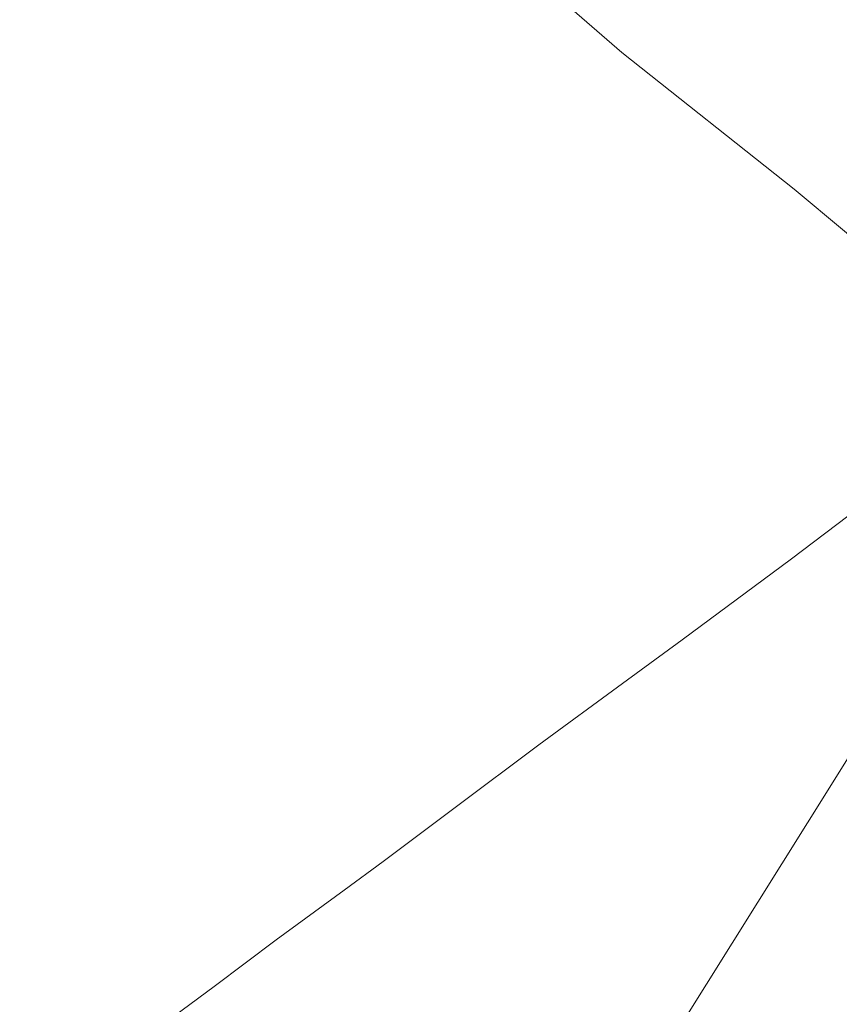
# Model space of a CAD drawing. Extents: x 196936 to 200438, y 361224 to 364196.
# Tile 56 of 256: x 197177 to 197295, y 363162 to 363303. Entities that reach past the tile are written whole.
import ezdxf
from ezdxf.lldxf.tags import DXFTag

# ---------------------------------------------------------------- set-up
doc = ezdxf.new("R2010")
doc.units = 0
for name, color, linetype, lineweight in [('B-ME-GR-BOUWLAND_AKKERBOUW-GV', 80, 'Continuous', 13), ('B-ME-GR-GRAS-GV', 60, 'Continuous', 13), ('B-ME-IE-TERREINAFSCHEIDING_KUNSTMATIG_HEKWERK-G', 20, 'IE-TERREINAFSCHEIDING-KUNSTMATIG', 18), ('B-ME-KL-ET_HS-G', 10, 'KL-HS-N', 18)]:
    doc.layers.add(name, color=color, linetype=linetype, lineweight=lineweight)
doc.styles.get("Standard").update_dxf_attribs({"font": 'arial.ttf'})
doc.linetypes.add('IE-TERREINAFSCHEIDING-KUNSTMATIG', pattern='A,4,[82,NLCS.SHX,S=0.75,R=90,X=0,Y=0],4,-2', length=10)
tags = doc.linetypes.add('KL-HS-N', pattern='A,4,-1,[103,NLCS.SHX,S=0.75,R=0,X=0,Y=0],-1,4,-1,["H",Standard,S=1,R=0,X=0,Y=-0.5],-2', length=13).pattern_tags.tags
tags[18] = DXFTag(74, 10)

msp = doc.modelspace()

# ---------------------------------------------------------------- linework, layer by layer
at = {"layer": 'B-ME-GR-BOUWLAND_AKKERBOUW-GV'}
msp.add_polyline3d([(197194.977, 363157.345, 19.184), (197205.217, 363164.938, 19.461), (197214.117, 363171.591, 19.689), (197223.84, 363178.721, 20.05), (197229.461, 363182.81, 20.186), (197239.74, 363190.554, 20.418), (197251.752, 363199.54, 20.531), (197263.755, 363208.325, 20.791), (197272.266, 363214.611, 21.002), (197287.975, 363226.221, 21.07), (197297.593, 363233.498, 21.06)], dxfattribs=at)
at = {"layer": 'B-ME-GR-GRAS-GV'}
msp.add_polyline3d([(197332.0503, 363305.1578, 17.9426), (197339.406, 363297.7769, 17.9062), (197345.3774, 363290.8522, 17.771), (197351.4161, 363283.2102, 17.6306), (197356.5723, 363276.2536, 17.6119), (197355.716, 363275.763, 17.549), (197349.955, 363271.443, 17.878), (197343.302, 363266.454, 18.279), (197338.355, 363262.935, 18.818), (197331.84, 363258.128, 19.285), (197325.801, 363253.9, 19.707), (197321.77, 363251.03, 20.183), (197309.958, 363261.108, 20.542), (197288.342, 363279.15, 20.813), (197263.641, 363298.758, 20.859), (197256.454, 363304.953, 20.859)], dxfattribs=at)
at = {"layer": 'B-ME-IE-TERREINAFSCHEIDING_KUNSTMATIG_HEKWERK-G'}
msp.add_polyline3d([(197166.366, 363135.683, 18.644), (197175.026, 363142.337, 18.604), (197185.245, 363150.052, 18.824), (197194.977, 363157.345, 19.184), (197205.217, 363164.938, 19.461), (197214.117, 363171.591, 19.689), (197223.84, 363178.721, 20.05), (197229.461, 363182.81, 20.186), (197239.74, 363190.554, 20.418), (197251.752, 363199.54, 20.531), (197263.755, 363208.325, 20.791), (197272.266, 363214.611, 21.002), (197287.975, 363226.221, 21.07), (197297.593, 363233.498, 21.06), (197306.414, 363239.893, 20.755), (197317.867, 363248.174, 20.527), (197321.77, 363251.03, 20.183), (197325.801, 363253.9, 19.707), (197331.84, 363258.128, 19.285), (197338.355, 363262.935, 18.818), (197343.302, 363266.454, 18.279), (197349.955, 363271.443, 17.878), (197355.716, 363275.763, 17.549)], dxfattribs=at)
at = {"layer": 'B-ME-KL-ET_HS-G'}
msp.add_polyline3d([(197404.036, 363370.332, 22.906), (197402.747, 363368.256, 22.906), (197384.608, 363339.256, 22.456), (197366.469, 363310.257, 22.006), (197348.331, 363281.257, 21.556), (197330.192, 363252.258, 21.106), (197312.053, 363223.258, 20.656), (197293.914, 363194.259, 20.206), (197275.776, 363165.259, 19.756), (197257.637, 363136.26, 19.306)], dxfattribs=at)

doc.saveas('drawing.dxf')
